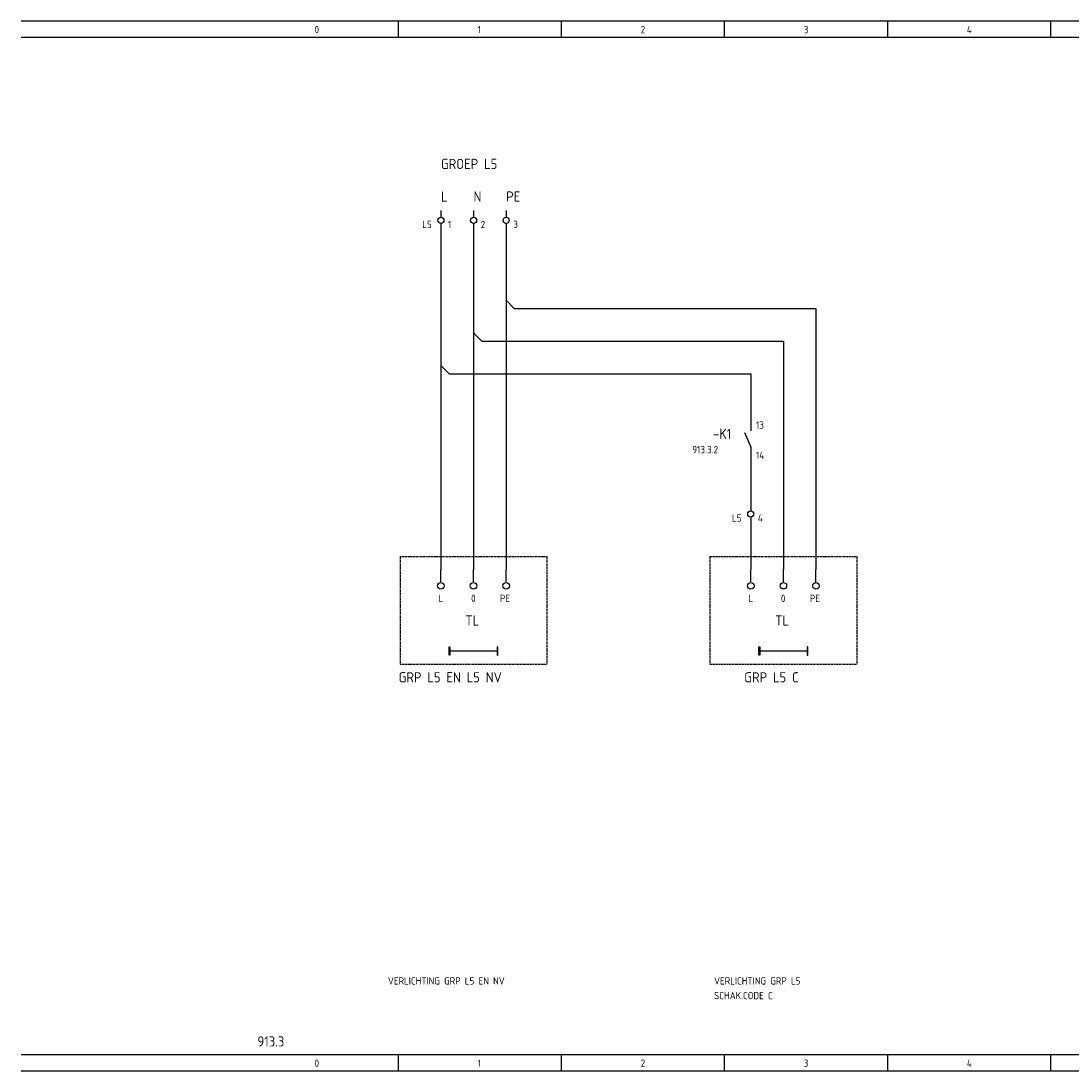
# Model space of a CAD drawing. Extents: x 30 to 1428, y -10 to 582.
# Tile 5 of 7: x 923 to 1181, y 325 to 582. Entities that reach past the tile are written whole.
import ezdxf

# ---------------------------------------------------------------- set-up
doc = ezdxf.new("R2010")
doc.units = 0
doc.linetypes.add('EPLANLINE2', pattern=[0.375, 0.25, -0.125])
doc.linetypes.add('EPLANLINE7', pattern=[0])
for name, color, linetype in [('AANSLUITCODE', 3, 'CONTINUOUS'), ('AUTOCONNECTING', 2, 'CONTINUOUS'), ('EXTRA_TEKST', 7, 'CONTINUOUS'), ('KLEMMEN', 7, 'CONTINUOUS'), ('KRUISVERWIJZING', 7, 'CONTINUOUS'), ('ODC', 5, 'CONTINUOUS'), ('ONDERHOEK', 1, 'CONTINUOUS'), ('SPEC_TEKST', 5, 'CONTINUOUS'), ('SYMBOOL', 4, 'CONTINUOUS')]:
    doc.layers.add(name, color=color, linetype=linetype)
doc.styles.get("Standard").update_dxf_attribs({"font": 'iso.shx'})

# ---------------------------------------------------------------- blocks, each defined once
blk = doc.blocks.new('SO290')
at = {"layer": 'EXTRA_TEKST', "color": 3, "linetype": 'EPLANLINE7'}
blk.add_line((0, 1), (0, 4), dxfattribs=at)
blk.add_circle((0, 0), 0.8, dxfattribs=at)
blk = doc.blocks.new('165_0_EENDRAAD')
at = {"layer": 'EXTRA_TEKST', "color": 1, "linetype": 'EPLANLINE7'}
for p, q in [((-2, -1), (-2, 1)), ((-2, 1), (-1.8, 1)), ((-2, 0), (10, 0)), ((-1.8, 1), (-1.8, -1)), ((10, 1), (9.8, 1)), ((9.8, 1), (9.8, -1)), ((10, 0), (10, 1)), ((10, 0), (10, 1)), ((10, -1), (10, 0)), ((-1.8, -1), (-1.9, -1)), ((9.8, -1), (10, -1))]:
    blk.add_line(p, q, dxfattribs=at)
blk = doc.blocks.new('SO262')
at = {"layer": 'EXTRA_TEKST', "color": 3, "linetype": 'EPLANLINE7'}
for p, q in [((0, 4), (0, -2)), ((0, 2), (2, 0))]:
    blk.add_line(p, q, dxfattribs=at)
blk = doc.blocks.new('30_0_CBZ_NEN')
at = {"layer": 'SYMBOOL', "color": 3, "linetype": 'EPLANLINE7'}
for p, q in [((0, 4), (0, 3.2)), ((0, 3.2), (0, 2.4)), ((0, 0.8), (0, 0))]:
    blk.add_line(p, q, dxfattribs=at)
blk.add_circle((0, 1.6), 0.75, dxfattribs=at)
blk = doc.blocks.new('1_0_CBZ_NEN')
at = {"layer": 'SYMBOOL', "color": 3, "linetype": 'EPLANLINE7'}
for p, q in [((0, 4), (0, 3.2)), ((0, 3.2), (0, 2)), ((-1.5, 1.6), (0, -2)), ((0, -2), (0, -3.2)), ((0, -3.2), (0, -4))]:
    blk.add_line(p, q, dxfattribs=at)
blk = doc.blocks.new('SO280')
at = {"layer": 'EXTRA_TEKST', "color": 3, "linetype": 'EPLANLINE7'}
for p, q in [((-2, 0), (0, 0)), ((0, 0), (0, -2))]:
    blk.add_line(p, q, dxfattribs=at)

msp = doc.modelspace()

# ---------------------------------------------------------------- linework, layer by layer
at = {"layer": 'AUTOCONNECTING', "color": 3, "linetype": 'EPLANLINE7'}
for p, q in [((1026.15, 531.81), (1026.15, 497.81)), ((1034.15, 531.81), (1034.15, 505.81)), ((1042.15, 531.81), (1042.15, 513.81)), ((1044.15, 511.81), (1118.15, 511.81)), ((1118.15, 511.81), (1118.15, 447.81)), ((1042.15, 509.81), (1042.15, 447.81)), ((1036.15, 503.81), (1110.15, 503.81)), ((1110.15, 503.81), (1110.15, 447.81)), ((1034.15, 501.81), (1034.15, 447.81)), ((1028.15, 495.81), (1102.15, 495.81)), ((1102.15, 495.81), (1102.15, 483.81)), ((1026.15, 493.81), (1026.15, 447.81)), ((1102.15, 475.81), (1102.15, 463.81)), ((1102.15, 459.81), (1102.15, 447.81))]:
    msp.add_line(p, q, dxfattribs=at)
at = {"layer": 'EXTRA_TEKST', "color": 1, "linetype": 'EPLANLINE2'}
for p, q in [((1092.15, 451.01), (1092.15, 424.61)), ((1092.15, 451.01), (1128.15, 451.01)), ((1128.15, 451.01), (1128.15, 424.61)), ((1092.15, 424.61), (1128.15, 424.61))]:
    msp.add_line(p, q, dxfattribs=at)
at = {"layer": 'ONDERHOEK', "color": 1, "linetype": 'EPLANLINE7'}
for p, q in [((923.15, 582.31), (1428.15, 582.31)), ((1015.65, 582.31), (1015.65, 578.31)), ((1055.65, 582.31), (1055.65, 578.31)), ((1095.65, 582.31), (1095.65, 578.31)), ((1135.65, 582.31), (1135.65, 578.31)), ((1175.65, 582.31), (1175.65, 578.31)), ((923.15, 578.31), (1428.15, 578.31)), ((1428.15, 328.81), (923.15, 328.81)), ((1015.65, 328.81), (1015.65, 324.81)), ((1055.65, 328.81), (1055.65, 324.81)), ((1095.65, 328.81), (1095.65, 324.81)), ((1135.65, 328.81), (1135.65, 324.81)), ((1175.65, 328.81), (1175.65, 324.81)), ((923.15, 324.81), (1428.15, 324.81))]:
    msp.add_line(p, q, dxfattribs=at)
at = {"layer": 'ONDERHOEK', "color": 4, "linetype": 'EPLANLINE7'}
for p, q in [((923.15, 582.31), (923.15, 582.31)), ((923.15, 328.81), (923.15, 328.81))]:
    msp.add_line(p, q, dxfattribs=at)
at = {"layer": 'SYMBOOL', "color": 1, "linetype": 'EPLANLINE2'}
for p, q in [((1016.15, 451.01), (1016.15, 424.61)), ((1016.15, 451.01), (1052.15, 451.01)), ((1052.15, 451.01), (1052.15, 424.61)), ((1016.15, 424.61), (1052.15, 424.61))]:
    msp.add_line(p, q, dxfattribs=at)

# ---------------------------------------------------------------- block references
at = {"layer": 'SYMBOOL'}
ref = msp.add_blockref('30_0_CBZ_NEN', (1026.15, 531.81), dxfattribs=at)
ref.add_attrib('AANSLUITCODERING_1', 'L5', (1021.55, 531.51), dxfattribs={"layer": 'KLEMMEN', "color": 2, "height": 1.8})
ref.add_attrib('AANSLUITCODERING_2', '1', (1027.9, 531.51), dxfattribs={"layer": 'KLEMMEN', "color": 2, "height": 1.8})
ref = msp.add_blockref('30_0_CBZ_NEN', (1034.15, 531.81), dxfattribs=at)
ref.add_attrib('AANSLUITCODERING_1', '2', (1035.9, 531.51), dxfattribs={"layer": 'KLEMMEN', "color": 2, "height": 1.8})
ref = msp.add_blockref('30_0_CBZ_NEN', (1042.15, 531.81), dxfattribs=at)
ref.add_attrib('AANSLUITCODERING_1', '3', (1043.9, 531.51), dxfattribs={"layer": 'KLEMMEN', "color": 2, "height": 1.8})
for name, p in [('SO262', (1042.15, 511.81)), ('SO280', (1118.15, 511.81)), ('SO262', (1034.15, 503.81)), ('SO280', (1110.15, 503.81)), ('SO262', (1026.15, 495.81)), ('SO280', (1102.15, 495.81)), ('SO290', (1026.15, 443.81)), ('SO290', (1034.15, 443.81)), ('SO290', (1042.15, 443.81)), ('SO290', (1102.15, 443.81)), ('SO290', (1110.15, 443.81)), ('SO290', (1118.15, 443.81))]:
    msp.add_blockref(name, p, dxfattribs=at)
ref = msp.add_blockref('1_0_CBZ_NEN', (1102.15, 479.81), dxfattribs=at)
ref.add_attrib('ODC_1', '-K1', (1092.9, 479.81), dxfattribs={"layer": 'ODC', "color": 3, "height": 2.5})
ref.add_attrib('AANSLUITCODERING_1', '13', (1103.42, 482.31), dxfattribs={"layer": 'AANSLUITCODE', "color": 2, "height": 1.8})
ref.add_attrib('AANSLUITCODERING_2', '14', (1103.42, 474.91), dxfattribs={"layer": 'AANSLUITCODE', "color": 2, "height": 1.8})
ref = msp.add_blockref('30_0_CBZ_NEN', (1102.15, 459.81), dxfattribs=at)
ref.add_attrib('AANSLUITCODERING_1', 'L5', (1097.55, 459.51), dxfattribs={"layer": 'KLEMMEN', "color": 2, "height": 1.8})
ref.add_attrib('AANSLUITCODERING_2', '4', (1103.9, 459.51), dxfattribs={"layer": 'KLEMMEN', "color": 2, "height": 1.8})
ref = msp.add_blockref('165_0_EENDRAAD', (1030.15, 427.81), dxfattribs=at)
ref.add_attrib('ODC_1', 'TL', (1032.15, 434.06), dxfattribs={"layer": 'ODC', "color": 3, "height": 2.5})
ref = msp.add_blockref('165_0_EENDRAAD', (1106.15, 427.81), dxfattribs=at)
ref.add_attrib('ODC_1', 'TL', (1108.15, 434.06), dxfattribs={"layer": 'ODC', "color": 3, "height": 2.5})

# ---------------------------------------------------------------- texts
at = {"layer": 'EXTRA_TEKST', "color": 3}
for s, p in [('GRP L5 EN L5 NV', (1015.77, 420.11)), ('GRP L5 C', (1100.55, 420.11))]:
    msp.add_text(s, height=2.5, dxfattribs=at).set_placement(p)
at = {"layer": 'KRUISVERWIJZING', "color": 2}
msp.add_text('913.3.2', height=1.8, dxfattribs=at).set_placement((1087.8, 476.31))
at = {"layer": 'ONDERHOEK', "color": 2}
for s, p in [('0 ', (995.15, 579.31)), ('1 ', (1035.15, 579.31)), ('2 ', (1075.15, 579.31)), ('3 ', (1115.15, 579.31)), ('4 ', (1155.15, 579.31)), ('0 ', (995.15, 325.81)), ('1 ', (1035.15, 325.81)), ('2 ', (1075.15, 325.81)), ('3 ', (1115.15, 325.81)), ('4 ', (1155.15, 325.81))]:
    msp.add_text(s, height=1.8, dxfattribs=at).set_placement(p)
at = {"layer": 'ONDERHOEK', "color": 3}
msp.add_text('913.3', height=2.5, dxfattribs=at).set_placement((981.15, 330.81))
at = {"layer": 'SPEC_TEKST', "color": 3}
for s, p in [('GROEP L5', (1026.15, 546.01)), ('L', (1026.15, 538.01)), ('N', (1034.15, 538.01)), ('PE', (1042.15, 538.01))]:
    msp.add_text(s, height=2.5, dxfattribs=at).set_placement(p)
at = {"layer": 'SPEC_TEKST', "color": 2}
for s, p in [('L', (1025.55, 439.81)), ('0', (1033.55, 439.81)), ('PE', (1040.65, 439.81)), ('L', (1101.55, 439.81)), ('0', (1109.55, 439.81)), ('PE', (1116.65, 439.81)), ('VERLICHTING GRP L5 EN NV', (1013.15, 346.01)), ('VERLICHTING GRP L5', (1093.15, 346.01)), ('SCHAK.CODE C', (1093.15, 342.41))]:
    msp.add_text(s, height=1.8, dxfattribs=at).set_placement(p)

doc.saveas('drawing.dxf')
